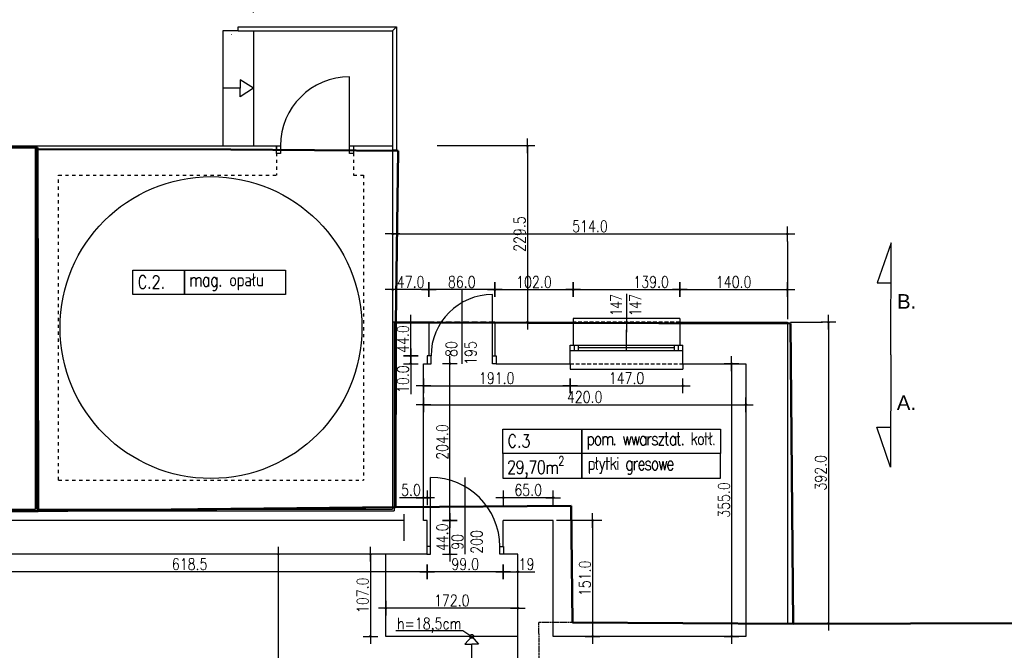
# Model space of a CAD drawing. Header units: millimetres. Extents: x 22865 to 60762, y -18816 to 15611.
# Tile 8 of 256: x 33572 to 34854, y -12956 to -12135. Entities that reach past the tile are written whole.
import ezdxf

# ---------------------------------------------------------------- set-up
doc = ezdxf.new("R2010")
doc.units = ezdxf.units.MM
for name, pattern in [('1_OTKU', [2, 1.5, -0.5]), ('2_EGBS', [0]), ('2_EGBU_A', [0]), ('3', [1, 0.5, -0.5]), ('3_SUWP', [0]), ('DASHED', [15, 7, -8]), ('DASHED2', [0.375, 0.25, -0.125])]:
    doc.linetypes.add(name, pattern=pattern)
for name, color, linetype, lineweight in [('CIENKA', 1, 'Continuous', 13), ('EGBE_L_3', 7, '2_EGBS', 18), ('OTK_L_4', 7, '1_OTKU', 18), ('SUWP_L_0', 5, '3_SUWP', 18)]:
    doc.layers.add(name, color=color, linetype=linetype, lineweight=lineweight)
doc.layers.add('EGBB_L_0', color=7, linetype='2_EGBU_A', lineweight=50, true_color=0x804000)
for name, color, linetype in [('OPISY', 6, 'Continuous'), ('sciany murowane', 4, 'Continuous'), ('widokowa', 2, 'Continuous'), ('WYMIARY', 6, 'Continuous')]:
    doc.layers.add(name, color=color, linetype=linetype)
doc.styles.add('1-100', font='simplex.shx', dxfattribs={"width": 0.8, "height": 15})
doc.styles.add('1-50', font='simplex.shx', dxfattribs={"width": 0.8, "height": 12})
doc.dimstyles.new('1-100', dxfattribs={"dimscale": 0.5, "dimtxt": 100, "dimasz": 1, "dimexe": 0.18, "dimexo": 0.0625, "dimgap": 5, "dimtad": 1, "dimdec": 1, "dimzin": 0, "dimdsep": 46, "dimtxsty": '1-100', "dimblk1": 'K', "dimblk2": 'K', "dimsah": 1, "dimcen": 0.09, "dimse1": 1, "dimse2": 1, "dimadec": 0, "dimazin": 0, "dimtfac": 1, "dimtdec": 1, "dimtofl": 0, "dimtmove": 0, "dimatfit": 3, "dimldrblk": 'K', "dimfxl": 0, "dimtolj": 1, "dimtzin": 0, "dimarcsym": 0})

# ---------------------------------------------------------------- blocks, each defined once
blk = doc.blocks.new('K')
for p, q in [((-19.1, 0), (19.1, 0)), ((0, -19.1), (0, 19.1))]:
    blk.add_line(p, q)
blk.add_circle((0, 0), 2.02)
blk = doc.blocks.new('*D2384')
at = {"layer": 'WYMIARY', "color": 0, "lineweight": -2, "ltscale": 0.2}
blk.add_line((33909, -13539.5), (33909, -12831.5), dxfattribs=at)
at = {"layer": 'WYMIARY', "color": 0, "linetype": 'ByBlock', "lineweight": -2, "xscale": 0.5, "yscale": 0.5, "zscale": 0.5}
for p, rotation in [((33909, -12831), 90), ((33909, -13540), 270)]:
    blk.add_blockref('K', p, dxfattribs=dict(at, rotation=rotation))
at = {"layer": 'WYMIARY', "color": 0, "ltscale": 0.2, "insert": (33899, -13185.5), "char_height": 15, "attachment_point": 5, "rotation": 90, "style": '1-100'}
blk.add_mtext('\\A1;709.0', dxfattribs=at)
blk = doc.blocks.new('*D2385')
at = {"layer": 'WYMIARY', "color": 0, "lineweight": -2, "ltscale": 0.2}
blk.add_line((34132.4, -12830.5), (34132.4, -12787.5), dxfattribs=at)
at = {"layer": 'WYMIARY', "color": 0, "linetype": 'ByBlock', "lineweight": -2, "xscale": 0.5, "yscale": 0.5, "zscale": 0.5}
for p, rotation in [((34132.4, -12787), 90), ((34132.4, -12831), 270)]:
    blk.add_blockref('K', p, dxfattribs=dict(at, rotation=rotation))
at = {"layer": 'WYMIARY', "color": 0, "ltscale": 0.2, "insert": (34122.4, -12809), "char_height": 15, "attachment_point": 5, "rotation": 90, "style": '1-100'}
blk.add_mtext('\\A1;44.0', dxfattribs=at)
blk = doc.blocks.new('*D2386')
at = {"layer": 'WYMIARY', "color": 0, "lineweight": -2, "ltscale": 0.2}
blk.add_line((34132.4, -12786.5), (34132.4, -12583.5), dxfattribs=at)
at = {"layer": 'WYMIARY', "color": 0, "linetype": 'ByBlock', "lineweight": -2, "xscale": 0.5, "yscale": 0.5, "zscale": 0.5}
for p, rotation in [((34132.4, -12583), 90), ((34132.4, -12787), 270)]:
    blk.add_blockref('K', p, dxfattribs=dict(at, rotation=rotation))
at = {"layer": 'WYMIARY', "color": 0, "ltscale": 0.2, "insert": (34122.4, -12685), "char_height": 15, "attachment_point": 5, "rotation": 90, "style": '1-100'}
blk.add_mtext('\\A1;204.0', dxfattribs=at)
blk = doc.blocks.new('*D2387')
at = {"layer": 'WYMIARY', "color": 0, "lineweight": -2, "ltscale": 0.2}
for p, q in [((34081.4, -12573.5), (34081.4, -12582.5)), ((34081.4, -12583), (34081.4, -12622.8))]:
    blk.add_line(p, q, dxfattribs=at)
at = {"layer": 'WYMIARY', "color": 0, "linetype": 'ByBlock', "lineweight": -2, "xscale": 0.5, "yscale": 0.5, "zscale": 0.5}
for p, rotation in [((34081.4, -12573), 90), ((34081.4, -12583), 270)]:
    blk.add_blockref('K', p, dxfattribs=dict(at, rotation=rotation))
at = {"layer": 'WYMIARY', "color": 0, "ltscale": 0.2, "insert": (34071.4, -12603.2), "char_height": 15, "attachment_point": 5, "rotation": 90, "style": '1-100'}
blk.add_mtext('\\A1;10.0', dxfattribs=at)
blk = doc.blocks.new('*D2388')
at = {"layer": 'WYMIARY', "color": 0, "lineweight": -2, "ltscale": 0.2}
blk.add_line((34081.4, -12572.5), (34081.4, -12529.5), dxfattribs=at)
at = {"layer": 'WYMIARY', "color": 0, "linetype": 'ByBlock', "lineweight": -2, "xscale": 0.5, "yscale": 0.5, "zscale": 0.5}
for p, rotation in [((34081.4, -12529), 90), ((34081.4, -12573), 270)]:
    blk.add_blockref('K', p, dxfattribs=dict(at, rotation=rotation))
at = {"layer": 'WYMIARY', "color": 0, "ltscale": 0.2, "insert": (34071.4, -12551), "char_height": 15, "attachment_point": 5, "rotation": 90, "style": '1-100'}
blk.add_mtext('\\A1;44.0', dxfattribs=at)
blk = doc.blocks.new('*D2405')
at = {"layer": 'WYMIARY', "color": 0, "lineweight": -2, "ltscale": 0.2}
blk.add_line((34102.3, -12854), (33484.8, -12854), dxfattribs=at)
at = {"layer": 'WYMIARY', "color": 0, "linetype": 'ByBlock', "lineweight": -2, "xscale": 0.5, "yscale": 0.5, "zscale": 0.5, "rotation": 180}
blk.add_blockref('K', (33484.3, -12854), dxfattribs=at)
at = {"layer": 'WYMIARY', "color": 0, "linetype": 'ByBlock', "lineweight": -2, "xscale": 0.5, "yscale": 0.5, "zscale": 0.5}
blk.add_blockref('K', (34102.8, -12854), dxfattribs=at)
at = {"layer": 'WYMIARY', "color": 0, "ltscale": 0.2, "insert": (33793.5, -12844), "char_height": 15, "attachment_point": 5, "style": '1-100'}
blk.add_mtext('\\A1;618.5', dxfattribs=at)
blk = doc.blocks.new('*D2406')
at = {"layer": 'WYMIARY', "color": 0, "lineweight": -2, "ltscale": 0.2}
blk.add_line((34201.3, -12854), (34103.3, -12854), dxfattribs=at)
at = {"layer": 'WYMIARY', "color": 0, "linetype": 'ByBlock', "lineweight": -2, "xscale": 0.5, "yscale": 0.5, "zscale": 0.5, "rotation": 180}
blk.add_blockref('K', (34102.8, -12854), dxfattribs=at)
at = {"layer": 'WYMIARY', "color": 0, "linetype": 'ByBlock', "lineweight": -2, "xscale": 0.5, "yscale": 0.5, "zscale": 0.5}
blk.add_blockref('K', (34201.8, -12854), dxfattribs=at)
at = {"layer": 'WYMIARY', "color": 0, "ltscale": 0.2, "insert": (34152.3, -12844), "char_height": 15, "attachment_point": 5, "style": '1-100'}
blk.add_mtext('\\A1;99.0', dxfattribs=at)
blk = doc.blocks.new('*D2407')
at = {"layer": 'WYMIARY', "color": 0, "lineweight": -2}
for p, q in [((34202.3, -12854), (34220.3, -12854)), ((34220.8, -12854), (34242.9, -12854))]:
    blk.add_line(p, q, dxfattribs=at)
at = {"layer": 'WYMIARY', "color": 0, "linetype": 'ByBlock', "lineweight": -2, "xscale": 0.5, "yscale": 0.5, "zscale": 0.5, "rotation": 180}
blk.add_blockref('K', (34201.8, -12854), dxfattribs=at)
at = {"layer": 'WYMIARY', "color": 0, "linetype": 'ByBlock', "lineweight": -2, "xscale": 0.5, "yscale": 0.5, "zscale": 0.5}
blk.add_blockref('K', (34220.8, -12854), dxfattribs=at)
at = {"layer": 'WYMIARY', "color": 0, "ltscale": 0.2, "insert": (34232.1, -12844), "char_height": 15, "attachment_point": 5, "style": '1-100'}
blk.add_mtext('\\A1;19', dxfattribs=at)
blk = doc.blocks.new('*D2412')
at = {"layer": 'WYMIARY', "color": 0, "lineweight": -2, "ltscale": 0.2}
blk.add_line((33115.3, -12116.4), (33876.3, -12116.4), dxfattribs=at)
at = {"layer": 'WYMIARY', "color": 0, "linetype": 'ByBlock', "lineweight": -2, "xscale": 0.5, "yscale": 0.5, "zscale": 0.5, "rotation": 180}
blk.add_blockref('K', (33114.8, -12116.4), dxfattribs=at)
at = {"layer": 'WYMIARY', "color": 0, "linetype": 'ByBlock', "lineweight": -2, "xscale": 0.5, "yscale": 0.5, "zscale": 0.5}
blk.add_blockref('K', (33876.8, -12116.4), dxfattribs=at)
at = {"layer": 'WYMIARY', "color": 0, "ltscale": 0.2, "insert": (33495.8, -12106.4), "char_height": 15, "attachment_point": 5, "style": '1-100'}
blk.add_mtext('\\A1;762.0', dxfattribs=at)
blk = doc.blocks.new('*D2415')
at = {"layer": 'WYMIARY', "color": 0, "lineweight": -2, "ltscale": 0.2}
blk.add_line((34058.3, -12414.2), (34571.3, -12414.2), dxfattribs=at)
at = {"layer": 'WYMIARY', "color": 0, "linetype": 'ByBlock', "lineweight": -2, "xscale": 0.5, "yscale": 0.5, "zscale": 0.5, "rotation": 180}
blk.add_blockref('K', (34057.8, -12414.2), dxfattribs=at)
at = {"layer": 'WYMIARY', "color": 0, "linetype": 'ByBlock', "lineweight": -2, "xscale": 0.5, "yscale": 0.5, "zscale": 0.5}
blk.add_blockref('K', (34571.8, -12414.2), dxfattribs=at)
at = {"layer": 'WYMIARY', "color": 0, "ltscale": 0.2, "insert": (34314.8, -12404.2), "char_height": 15, "attachment_point": 5, "style": '1-100'}
blk.add_mtext('\\A1;514.0', dxfattribs=at)
blk = doc.blocks.new('*D2416')
at = {"layer": 'WYMIARY', "color": 0, "lineweight": -2, "ltscale": 0.2}
blk.add_line((34233.2, -12300), (34233.2, -12528.5), dxfattribs=at)
at = {"layer": 'WYMIARY', "color": 0, "linetype": 'ByBlock', "lineweight": -2, "xscale": 0.5, "yscale": 0.5, "zscale": 0.5}
for p, rotation in [((34233.2, -12299.5), 90), ((34233.2, -12529), 270)]:
    blk.add_blockref('K', p, dxfattribs=dict(at, rotation=rotation))
at = {"layer": 'WYMIARY', "color": 0, "ltscale": 0.2, "insert": (34223.2, -12414.3), "char_height": 15, "attachment_point": 5, "rotation": 90, "style": '1-100'}
blk.add_mtext('\\A1;229.5', dxfattribs=at)
blk = doc.blocks.new('*D2417')
at = {"layer": 'WYMIARY', "color": 0, "lineweight": -2, "ltscale": 0.2}
blk.add_line((34625.2, -12529.5), (34625.2, -12920.5), dxfattribs=at)
at = {"layer": 'WYMIARY', "color": 0, "linetype": 'ByBlock', "lineweight": -2, "xscale": 0.5, "yscale": 0.5, "zscale": 0.5}
for p, rotation in [((34625.2, -12529), 90), ((34625.2, -12921), 270)]:
    blk.add_blockref('K', p, dxfattribs=dict(at, rotation=rotation))
at = {"layer": 'WYMIARY', "color": 0, "ltscale": 0.2, "insert": (34615.2, -12725), "char_height": 15, "attachment_point": 5, "rotation": 90, "style": '1-100'}
blk.add_mtext('\\A1;392.0', dxfattribs=at)
blk = doc.blocks.new('*D2418')
at = {"layer": 'WYMIARY', "color": 0, "lineweight": -2, "ltscale": 0.2}
blk.add_line((34499.2, -12583.5), (34499.2, -12937.5), dxfattribs=at)
at = {"layer": 'WYMIARY', "color": 0, "linetype": 'ByBlock', "lineweight": -2, "xscale": 0.5, "yscale": 0.5, "zscale": 0.5}
for p, rotation in [((34499.2, -12583), 90), ((34499.2, -12938), 270)]:
    blk.add_blockref('K', p, dxfattribs=dict(at, rotation=rotation))
at = {"layer": 'WYMIARY', "color": 0, "ltscale": 0.2, "insert": (34489.2, -12760.5), "char_height": 15, "attachment_point": 5, "rotation": 90, "style": '1-100'}
blk.add_mtext('\\A1;355.0', dxfattribs=at)
blk = doc.blocks.new('*D2419')
at = {"layer": 'WYMIARY', "color": 0, "lineweight": -2, "ltscale": 0.2}
blk.add_line((34318.1, -12787.5), (34318.1, -12937.5), dxfattribs=at)
at = {"layer": 'WYMIARY', "color": 0, "linetype": 'ByBlock', "lineweight": -2, "xscale": 0.5, "yscale": 0.5, "zscale": 0.5}
for p, rotation in [((34318.1, -12787), 90), ((34318.1, -12938), 270)]:
    blk.add_blockref('K', p, dxfattribs=dict(at, rotation=rotation))
at = {"layer": 'WYMIARY', "color": 0, "ltscale": 0.2, "insert": (34308.1, -12862.5), "char_height": 15, "attachment_point": 5, "rotation": 90, "style": '1-100'}
blk.add_mtext('\\A1;151.0', dxfattribs=at)
blk = doc.blocks.new('*D2420')
at = {"layer": 'WYMIARY', "color": 0, "lineweight": -2, "ltscale": 0.2}
blk.add_line((34266.3, -12757.5), (34202.3, -12757.5), dxfattribs=at)
at = {"layer": 'WYMIARY', "color": 0, "linetype": 'ByBlock', "lineweight": -2, "xscale": 0.5, "yscale": 0.5, "zscale": 0.5, "rotation": 180}
blk.add_blockref('K', (34201.8, -12757.5), dxfattribs=at)
at = {"layer": 'WYMIARY', "color": 0, "linetype": 'ByBlock', "lineweight": -2, "xscale": 0.5, "yscale": 0.5, "zscale": 0.5}
blk.add_blockref('K', (34266.8, -12757.5), dxfattribs=at)
at = {"layer": 'WYMIARY', "color": 0, "ltscale": 0.2, "insert": (34234.3, -12747.5), "char_height": 15, "attachment_point": 5, "style": '1-100'}
blk.add_mtext('\\A1;65.0', dxfattribs=at)
blk = doc.blocks.new('*D2421')
at = {"layer": 'WYMIARY', "color": 0, "lineweight": -2, "ltscale": 0.2}
for p, q in [((34097.3, -12757.5), (34066.6, -12757.5)), ((34103.3, -12757.5), (34103.8, -12757.5))]:
    blk.add_line(p, q, dxfattribs=at)
at = {"layer": 'WYMIARY', "color": 0, "linetype": 'ByBlock', "lineweight": -2, "xscale": 0.5, "yscale": 0.5, "zscale": 0.5}
blk.add_blockref('K', (34097.8, -12757.5), dxfattribs=at)
at = {"layer": 'WYMIARY', "color": 0, "linetype": 'ByBlock', "lineweight": -2, "xscale": 0.5, "yscale": 0.5, "zscale": 0.5, "rotation": 180}
blk.add_blockref('K', (34102.8, -12757.5), dxfattribs=at)
at = {"layer": 'WYMIARY', "color": 0, "ltscale": 0.2, "insert": (34081.7, -12747.5), "char_height": 15, "attachment_point": 5, "style": '1-100'}
blk.add_mtext('\\A1;5.0', dxfattribs=at)
blk = doc.blocks.new('*D2422')
at = {"layer": 'WYMIARY', "color": 0, "lineweight": -2, "ltscale": 0.2}
blk.add_line((34098.3, -12636.4), (34517.3, -12636.4), dxfattribs=at)
at = {"layer": 'WYMIARY', "color": 0, "linetype": 'ByBlock', "lineweight": -2, "xscale": 0.5, "yscale": 0.5, "zscale": 0.5, "rotation": 180}
blk.add_blockref('K', (34097.8, -12636.4), dxfattribs=at)
at = {"layer": 'WYMIARY', "color": 0, "linetype": 'ByBlock', "lineweight": -2, "xscale": 0.5, "yscale": 0.5, "zscale": 0.5}
blk.add_blockref('K', (34517.8, -12636.4), dxfattribs=at)
at = {"layer": 'WYMIARY', "color": 0, "ltscale": 0.2, "insert": (34307.8, -12626.4), "char_height": 15, "attachment_point": 5, "style": '1-100'}
blk.add_mtext('\\A1;420.0', dxfattribs=at)
blk = doc.blocks.new('*D2423')
at = {"layer": 'WYMIARY', "color": 0, "lineweight": -2, "ltscale": 0.2}
blk.add_line((34190.3, -12486.6), (34105.3, -12486.6), dxfattribs=at)
at = {"layer": 'WYMIARY', "color": 0, "linetype": 'ByBlock', "lineweight": -2, "xscale": 0.5, "yscale": 0.5, "zscale": 0.5, "rotation": 180}
blk.add_blockref('K', (34104.8, -12486.6), dxfattribs=at)
at = {"layer": 'WYMIARY', "color": 0, "linetype": 'ByBlock', "lineweight": -2, "xscale": 0.5, "yscale": 0.5, "zscale": 0.5}
blk.add_blockref('K', (34190.8, -12486.6), dxfattribs=at)
at = {"layer": 'WYMIARY', "color": 0, "ltscale": 0.2, "insert": (34147.8, -12476.6), "char_height": 15, "attachment_point": 5, "style": '1-100'}
blk.add_mtext('\\A1;86.0', dxfattribs=at)
blk = doc.blocks.new('*D2424')
at = {"layer": 'WYMIARY', "color": 0, "lineweight": -2, "ltscale": 0.2}
blk.add_line((34191.3, -12486.6), (34292.3, -12486.6), dxfattribs=at)
at = {"layer": 'WYMIARY', "color": 0, "linetype": 'ByBlock', "lineweight": -2, "xscale": 0.5, "yscale": 0.5, "zscale": 0.5, "rotation": 180}
blk.add_blockref('K', (34190.8, -12486.6), dxfattribs=at)
at = {"layer": 'WYMIARY', "color": 0, "linetype": 'ByBlock', "lineweight": -2, "xscale": 0.5, "yscale": 0.5, "zscale": 0.5}
blk.add_blockref('K', (34292.8, -12486.6), dxfattribs=at)
at = {"layer": 'WYMIARY', "color": 0, "ltscale": 0.2, "insert": (34241.8, -12476.6), "char_height": 15, "attachment_point": 5, "style": '1-100'}
blk.add_mtext('\\A1;102.0', dxfattribs=at)
blk = doc.blocks.new('*D2425')
at = {"layer": 'WYMIARY', "color": 0, "lineweight": -2, "ltscale": 0.2}
blk.add_line((34293.3, -12486.6), (34431.3, -12486.6), dxfattribs=at)
at = {"layer": 'WYMIARY', "color": 0, "linetype": 'ByBlock', "lineweight": -2, "xscale": 0.5, "yscale": 0.5, "zscale": 0.5, "rotation": 180}
blk.add_blockref('K', (34292.8, -12486.6), dxfattribs=at)
at = {"layer": 'WYMIARY', "color": 0, "linetype": 'ByBlock', "lineweight": -2, "xscale": 0.5, "yscale": 0.5, "zscale": 0.5}
blk.add_blockref('K', (34431.8, -12486.6), dxfattribs=at)
at = {"layer": 'WYMIARY', "color": 0, "ltscale": 0.2, "insert": (34394.3, -12476.6), "char_height": 15, "attachment_point": 5, "style": '1-100'}
blk.add_mtext('\\A1;139.0', dxfattribs=at)
blk = doc.blocks.new('*D2426')
at = {"layer": 'WYMIARY', "color": 0, "lineweight": -2, "ltscale": 0.2}
blk.add_line((34432.3, -12486.6), (34571.3, -12486.6), dxfattribs=at)
at = {"layer": 'WYMIARY', "color": 0, "linetype": 'ByBlock', "lineweight": -2, "xscale": 0.5, "yscale": 0.5, "zscale": 0.5, "rotation": 180}
blk.add_blockref('K', (34431.8, -12486.6), dxfattribs=at)
at = {"layer": 'WYMIARY', "color": 0, "linetype": 'ByBlock', "lineweight": -2, "xscale": 0.5, "yscale": 0.5, "zscale": 0.5}
blk.add_blockref('K', (34571.8, -12486.6), dxfattribs=at)
at = {"layer": 'WYMIARY', "color": 0, "ltscale": 0.2, "insert": (34501.8, -12476.6), "char_height": 15, "attachment_point": 5, "style": '1-100'}
blk.add_mtext('\\A1;140.0', dxfattribs=at)
blk = doc.blocks.new('*D2427')
at = {"layer": 'WYMIARY', "color": 0, "lineweight": -2, "ltscale": 0.2}
blk.add_line((34098.3, -12611.9), (34288.3, -12611.9), dxfattribs=at)
at = {"layer": 'WYMIARY', "color": 0, "linetype": 'ByBlock', "lineweight": -2, "xscale": 0.5, "yscale": 0.5, "zscale": 0.5, "rotation": 180}
blk.add_blockref('K', (34097.8, -12611.9), dxfattribs=at)
at = {"layer": 'WYMIARY', "color": 0, "linetype": 'ByBlock', "lineweight": -2, "xscale": 0.5, "yscale": 0.5, "zscale": 0.5}
blk.add_blockref('K', (34288.8, -12611.9), dxfattribs=at)
at = {"layer": 'WYMIARY', "color": 0, "ltscale": 0.2, "insert": (34193.3, -12601.9), "char_height": 15, "attachment_point": 5, "style": '1-100'}
blk.add_mtext('\\A1;191.0', dxfattribs=at)
blk = doc.blocks.new('*D2428')
at = {"layer": 'WYMIARY', "color": 0, "lineweight": -2, "ltscale": 0.2}
blk.add_line((34289.3, -12611.9), (34435.3, -12611.9), dxfattribs=at)
at = {"layer": 'WYMIARY', "color": 0, "linetype": 'ByBlock', "lineweight": -2, "xscale": 0.5, "yscale": 0.5, "zscale": 0.5, "rotation": 180}
blk.add_blockref('K', (34288.8, -12611.9), dxfattribs=at)
at = {"layer": 'WYMIARY', "color": 0, "linetype": 'ByBlock', "lineweight": -2, "xscale": 0.5, "yscale": 0.5, "zscale": 0.5}
blk.add_blockref('K', (34435.8, -12611.9), dxfattribs=at)
at = {"layer": 'WYMIARY', "color": 0, "ltscale": 0.2, "insert": (34362.3, -12601.9), "char_height": 15, "attachment_point": 5, "style": '1-100'}
blk.add_mtext('\\A1;147.0', dxfattribs=at)
blk = doc.blocks.new('*D2429')
at = {"layer": 'WYMIARY', "color": 0, "lineweight": -2, "ltscale": 0.2}
blk.add_line((34220.3, -12901.3), (34049.3, -12901.3), dxfattribs=at)
at = {"layer": 'WYMIARY', "color": 0, "linetype": 'ByBlock', "lineweight": -2, "xscale": 0.5, "yscale": 0.5, "zscale": 0.5, "rotation": 180}
blk.add_blockref('K', (34048.8, -12901.3), dxfattribs=at)
at = {"layer": 'WYMIARY', "color": 0, "linetype": 'ByBlock', "lineweight": -2, "xscale": 0.5, "yscale": 0.5, "zscale": 0.5}
blk.add_blockref('K', (34220.8, -12901.3), dxfattribs=at)
at = {"layer": 'WYMIARY', "color": 0, "ltscale": 0.2, "insert": (34134.8, -12891.3), "char_height": 15, "attachment_point": 5, "style": '1-100'}
blk.add_mtext('\\A1;172.0', dxfattribs=at)
blk = doc.blocks.new('*D2430')
at = {"layer": 'WYMIARY', "color": 0, "lineweight": -2, "ltscale": 0.2}
blk.add_line((34028.9, -12831.5), (34028.9, -12937.5), dxfattribs=at)
at = {"layer": 'WYMIARY', "color": 0, "linetype": 'ByBlock', "lineweight": -2, "xscale": 0.5, "yscale": 0.5, "zscale": 0.5}
for p, rotation in [((34028.9, -12831), 90), ((34028.9, -12938), 270)]:
    blk.add_blockref('K', p, dxfattribs=dict(at, rotation=rotation))
at = {"layer": 'WYMIARY', "color": 0, "ltscale": 0.2, "insert": (34018.9, -12884.5), "char_height": 15, "attachment_point": 5, "rotation": 90, "style": '1-100'}
blk.add_mtext('\\A1;107.0', dxfattribs=at)
blk = doc.blocks.new('*D2431')
at = {"layer": 'WYMIARY', "color": 0, "lineweight": -2, "ltscale": 0.2}
blk.add_line((34104.3, -12486.6), (34058.3, -12486.6), dxfattribs=at)
at = {"layer": 'WYMIARY', "color": 0, "linetype": 'ByBlock', "lineweight": -2, "xscale": 0.5, "yscale": 0.5, "zscale": 0.5, "rotation": 180}
blk.add_blockref('K', (34057.8, -12486.6), dxfattribs=at)
at = {"layer": 'WYMIARY', "color": 0, "linetype": 'ByBlock', "lineweight": -2, "xscale": 0.5, "yscale": 0.5, "zscale": 0.5}
blk.add_blockref('K', (34104.8, -12486.6), dxfattribs=at)
at = {"layer": 'WYMIARY', "color": 0, "ltscale": 0.2, "insert": (34081.3, -12476.6), "char_height": 15, "attachment_point": 5, "style": '1-100'}
blk.add_mtext('\\A1;47.0', dxfattribs=at)

msp = doc.modelspace()

# ---------------------------------------------------------------- linework, layer by layer
at = {"layer": 'EGBB_L_0', "linetype": '2_EGBU_A'}
for p, q in [((33595.61, -12301.54), (33124.4, -12301.51)), ((33846.97, -12304.35), (33594.76, -12303.62)), ((33594.76, -12303.62), (33596.14, -12774.91)), ((33596.14, -12774.91), (33595.61, -12301.54)), ((34065.13, -12305.72), (33846.97, -12304.35)), ((34061.98, -12529.43), (34065.13, -12305.72)), ((34061.32, -12769.6), (34061.98, -12529.43)), ((34575.62, -12530.8), (34061.98, -12529.43)), ((34579.38, -12921.47), (34575.62, -12530.8)), ((33120.22, -12771.03), (33596.14, -12774.91)), ((33596.14, -12774.91), (33431.7, -12775.61)), ((34061.32, -12769.6), (33596.14, -12774.91)), ((33596.14, -12774.91), (33804.11, -12772.54)), ((33804.11, -12772.54), (34061.32, -12769.6)), ((34290.28, -12768.13), (34061.32, -12769.6)), ((34291.8, -12919.86), (34290.28, -12768.13)), ((34579.38, -12921.47), (34291.8, -12919.86)), ((34884.83, -12920.7), (34579.38, -12921.47))]:
    msp.add_line(p, q, dxfattribs=at)
at = {"layer": 'EGBB_L_0', "linetype": '3', "lineweight": -2}
for p in [(34291.8, -12919.86), (34252.62, -13595.18)]:
    msp.add_line(p, (34248.27, -12920.14), dxfattribs=at)
at = {"layer": 'EGBE_L_3', "linetype": '2_EGBS'}
msp.add_line((33848.19, -12154.36), (33848.33, -12154.36), dxfattribs=at)
msp.add_point((33846.97, -12304.35), dxfattribs=at)
at = {"layer": 'OPISY'}
for points in [[(33719.74, -12461.24), (33786.92, -12461.24), (33786.92, -12493.17), (33719.74, -12493.17)], [(33786.92, -12461.24), (33918.45, -12461.24), (33918.45, -12493.17), (33786.92, -12493.17)], [(33918.45, -12493.17), (33786.92, -12493.17), (33786.92, -12461.24), (33918.45, -12461.24)], [(34201.28, -12668.11), (34304.17, -12668.11), (34304.17, -12700.04), (34201.28, -12700.04)], [(34304.17, -12668.11), (34484.71, -12668.11), (34484.71, -12700.04), (34304.17, -12700.04)], [(34484.71, -12700.04), (34304.17, -12700.04), (34304.17, -12668.11), (34484.71, -12668.11)], [(34304.17, -12700.04), (34201.28, -12700.04), (34201.28, -12731.97), (34304.17, -12731.97)], [(34484.71, -12700.04), (34304.17, -12700.04), (34304.17, -12731.97), (34484.71, -12731.97)]]:
    msp.add_lwpolyline(points, close=True, dxfattribs=at)
at = {"layer": 'OTK_L_4', "linetype": '1_OTKU'}
for p, q in [((34065.13, -12305.72), (34061.98, -12529.43)), ((34061.98, -12529.43), (34575.62, -12530.8)), ((34575.62, -12530.8), (34579.38, -12921.47))]:
    msp.add_line(p, q, dxfattribs=at)
at = {"layer": 'sciany murowane', "color": 1, "ltscale": 0.2}
for p, q in [((33856.78, -12144.51), (34062.78, -12144.51)), ((33856.78, -12149.51), (33856.78, -12144.51)), ((33856.78, -12149.51), (34057.78, -12149.51)), ((34057.78, -12149.51), (34062.78, -12144.51)), ((34057.78, -12149.51), (34057.78, -12304.51)), ((34062.78, -12144.51), (34062.78, -12304.51))]:
    msp.add_line(p, q, dxfattribs=at)
at = {"layer": 'sciany murowane', "color": 2, "ltscale": 0.2}
for p, q in [((34001.78, -12299.51), (34001.78, -12209.51)), ((34187.78, -12573.01), (34187.78, -12493.01)), ((34292.78, -12524.01), (34292.78, -12529.01)), ((34431.78, -12524.01), (34292.78, -12524.01)), ((34431.78, -12524.01), (34431.78, -12529.01)), ((34288.78, -12559.01), (34435.78, -12559.01)), ((34294.78, -12566.01), (34294.78, -12559.01)), ((34299.78, -12566.01), (34299.78, -12559.01)), ((34424.78, -12566.01), (34424.78, -12559.01)), ((34429.78, -12566.01), (34429.78, -12559.01)), ((34288.78, -12566.01), (34435.78, -12566.01)), ((34288.78, -12583.01), (34288.78, -12590.01)), ((34435.78, -12583.01), (34435.78, -12590.01)), ((34288.78, -12590.01), (34435.78, -12590.01)), ((34107.28, -12821.01), (34107.28, -12731.01)), ((34048.78, -12938.01), (34048.78, -12831.01)), ((34220.78, -12938.01), (34048.78, -12938.01))]:
    msp.add_line(p, q, dxfattribs=at)
at = {"layer": 'sciany murowane', "ltscale": 0.2}
for p, q in [((33114.78, -12299.51), (33906.78, -12299.51)), ((33592.78, -12772.51), (33592.78, -12299.51)), ((33594.78, -12772.51), (33594.78, -12299.51)), ((34006.78, -12299.51), (34057.78, -12299.51)), ((34057.78, -12299.51), (34057.78, -12772.51)), ((34104.78, -12529.01), (34057.78, -12529.01)), ((34059.78, -12529.01), (34059.78, -12774.51)), ((34104.78, -12529.01), (34104.78, -12573.01)), ((34190.78, -12529.01), (34292.78, -12529.01)), ((34190.78, -12529.01), (34190.78, -12573.01)), ((34292.78, -12529.01), (34292.78, -12559.01)), ((34431.78, -12529.01), (34431.78, -12559.01)), ((34431.78, -12529.01), (34571.78, -12529.01)), ((34571.78, -12529.01), (34571.78, -12921.01)), ((34288.78, -12583.01), (34288.78, -12559.01)), ((34435.78, -12583.01), (34435.78, -12559.01)), ((34102.78, -12573.01), (34102.78, -12583.01)), ((34192.78, -12573.01), (34192.78, -12583.01)), ((34097.78, -12583.01), (34102.78, -12583.01)), ((34097.78, -12787.01), (34097.78, -12583.01)), ((34192.78, -12583.01), (34288.78, -12583.01)), ((34435.78, -12583.01), (34517.78, -12583.01)), ((34517.78, -12583.01), (34517.78, -12938.01)), ((33412.28, -12772.51), (33592.78, -12772.51)), ((33427.28, -12774.51), (34059.78, -12774.51)), ((33594.78, -12772.51), (34057.78, -12772.51)), ((34102.78, -12787.01), (34097.78, -12787.01)), ((34102.78, -12821.01), (34102.78, -12787.01)), ((34266.78, -12787.01), (34201.78, -12787.01)), ((34201.78, -12821.01), (34201.78, -12787.01)), ((34266.78, -12938.01), (34266.78, -12787.01)), ((34102.78, -12831.01), (33484.28, -12831.01)), ((34220.78, -12831.01), (34201.78, -12831.01)), ((34220.78, -13304.51), (34220.78, -12831.01)), ((34571.78, -12921.01), (34871.78, -12921.01)), ((34517.78, -12938.01), (34266.78, -12938.01))]:
    msp.add_line(p, q, dxfattribs=at)
at = {"layer": 'sciany murowane', "linetype": 'DASHED', "ltscale": 0.6}
for p, q in [((33906.78, -12299.51), (33906.78, -12337.51)), ((34006.78, -12299.51), (34006.78, -12337.51)), ((33622.78, -12734.51), (33622.78, -12337.51)), ((33622.78, -12337.51), (33906.78, -12337.51)), ((34006.78, -12337.51), (34019.78, -12337.51)), ((34019.78, -12337.51), (34019.78, -12734.51)), ((33622.78, -12734.51), (34019.78, -12734.51))]:
    msp.add_line(p, q, dxfattribs=at)
at = {"layer": 'sciany murowane', "color": 2, "ltscale": 0.2}
for points in [[(33911.78, -12309.51), (33906.78, -12309.51), (33906.78, -12299.51), (33911.78, -12299.51)], [(34006.78, -12309.51), (34001.78, -12309.51), (34001.78, -12299.51), (34006.78, -12299.51)], [(34187.78, -12573.01), (34192.78, -12573.01), (34192.78, -12583.01), (34187.78, -12583.01)], [(34107.28, -12821.01), (34102.28, -12821.01), (34102.28, -12831.01), (34107.28, -12831.01)], [(34197.28, -12821.01), (34202.28, -12821.01), (34202.28, -12831.01), (34197.28, -12831.01)]]:
    msp.add_lwpolyline(points, close=True, dxfattribs=at)
msp.add_circle((33821.28, -12536.01), 196.5, dxfattribs=at)
at = {"layer": 'SUWP_L_0', "ltscale": 0.2}
msp.add_line((34062.78, -12304.51), (34057.78, -12304.51), dxfattribs=at)
at = {"layer": 'widokowa', "color": 1, "linetype": 'DASHED2', "ltscale": 30}
msp.add_line((34190.78, -12529.01), (34104.78, -12529.01), dxfattribs=at)
at = {"layer": 'widokowa', "color": 1, "linetype": 'DASHED2', "ltscale": 20}
for p, q in [((34431.78, -12529.01), (34292.78, -12529.01)), ((34288.78, -12583.01), (34435.78, -12583.01))]:
    msp.add_line(p, q, dxfattribs=at)
at = {"layer": 'WYMIARY', "ltscale": 0.2}
for p, q in [((33836.78, -12149.51), (33836.78, -12299.51)), ((33856.78, -12149.51), (33836.78, -12149.51)), ((33876.78, -12149.51), (33876.78, -12299.51)), ((33859.5, -12224.51), (33836.78, -12224.51)), ((34225.23, -12299.51), (34115.65, -12299.51)), ((34571.78, -12423.8), (34571.78, -12524.98)), ((34147.78, -12486.6), (34147.78, -12583.01)), ((34362.28, -12492.28), (34362.28, -12541.88)), ((34575.81, -12529.01), (34617.51, -12529.01)), ((34362.28, -12566.01), (34362.28, -12538.83)), ((34424.78, -12562.51), (34299.78, -12562.51)), ((34152.28, -12831.01), (34152.28, -12731.01)), ((34072.22, -12778.87), (34072.22, -12813.43)), ((34072.22, -12787.01), (33427.28, -12787.01)), ((34330.24, -12787.01), (34271.1, -12787.01)), ((34061.82, -12930.48), (34149.02, -12930.48)), ((34149.02, -12930.48), (34160.78, -12938.01)), ((34160.78, -12966.51), (34160.78, -12948.27))]:
    msp.add_line(p, q, dxfattribs=at)
at = {"layer": 'WYMIARY', "color": 3}
for p, q in [((34706.65, -12425.55), (34688.65, -12477.67)), ((34706.35, -12571.71), (34706.65, -12425.55)), ((34688.65, -12477.67), (34706.55, -12477.71)), ((34706.35, -12571.71), (34706.06, -12717.87)), ((34706.06, -12717.87), (34688.27, -12665.68)), ((34688.27, -12665.68), (34706.16, -12665.72))]:
    msp.add_line(p, q, dxfattribs=at)
at = {"layer": 'WYMIARY', "ltscale": 0.2}
for points in [[(33876.78, -12224.51), (33859.5, -12213.6), (33859.5, -12224.51)], [(33876.78, -12224.51), (33859.5, -12235.43), (33859.5, -12224.51)], [(34160.78, -12938.01), (34151.83, -12948.27), (34160.78, -12948.27)], [(34160.78, -12938.01), (34169.73, -12948.27), (34160.78, -12948.27)]]:
    msp.add_lwpolyline(points, dxfattribs=at)
msp.add_lwpolyline([(34107.78, -12573.01), (34102.78, -12573.01), (34102.78, -12583.01), (34107.78, -12583.01)], close=True, dxfattribs=at)
msp.add_circle((34160.78, -12938.01), 2.5, dxfattribs=at)
for centre, radius, start, end in [((34001.78, -12299.51), 90, 90, 180), ((34187.78, -12573.01), 80, 90, 180), ((34107.28, -12821.01), 90, 0, 90)]:
    msp.add_arc(centre, radius, start, end, dxfattribs=at)

# ---------------------------------------------------------------- texts
at = {"layer": 'CIENKA', "color": 2, "char_height": 19, "width": 655.4139, "attachment_point": 1, "rotation": 359.88303, "style": '1-50'}
for s, insert in [('{\\W1;\\fArial|b0|i0|c238|p34;B.}', (34714.51, -12492.42)), ('{\\W1;\\fArial|b0|i0|c238|p34;A.}', (34714.24, -12624.34))]:
    msp.add_mtext(s, dxfattribs=dict(at, insert=insert))
at = {"layer": 'OPISY', "color": 2, "char_height": 17, "attachment_point": 4, "style": '1-100'}
for s, insert, width in [('{\\Fsimplex8|c238;C.2.}', (33725.95, -12476.71), 148.1662), ('{\\Fsimplex8|c238;C.3}', (34207.49, -12683.58), 183.8811)]:
    msp.add_mtext(s, dxfattribs=dict(at, insert=insert, width=width))
at = {"layer": 'OPISY', "char_height": 17, "width": 302.1591, "attachment_point": 4, "style": '1-100'}
for s, insert in [('{\\T0.95;\\Fsimplex8|c238;mag. opału  }', (33792.91, -12476.71)), ('{\\T0.75;\\Fsimplex8|c238;pom. wwarsztat. kotł.\\T0.95;  }', (34310.16, -12683.58)), ('{\\T0.8;\\Fsimplex8|c238;płytki gresowe}', (34311.72, -12715.76))]:
    msp.add_mtext(s, dxfattribs=dict(at, insert=insert))
at = {"layer": 'OPISY', "color": 1, "insert": (34206.81, -12717.5), "char_height": 17, "width": 183.8811, "attachment_point": 4, "style": '1-100'}
msp.add_mtext('\\A1;{\\T0.95;\\Fsimplex8|c238;29,70m{\\H0.7x;\\S2^ ;}}', dxfattribs=at)
at = {"layer": 'WYMIARY', "ltscale": 0.2, "char_height": 15, "width": 63.8053, "attachment_point": 1, "rotation": 90, "style": '1-100'}
for s, insert in [('\\pxqr;{\\T0.9;147\\P147}', (34341.38, -12557.21)), ('\\pxqr;80\\P195', (34126.88, -12617.47)), ('\\pxqc;90\\P200', (34134.8, -12846.97))]:
    msp.add_mtext(s, dxfattribs=dict(at, insert=insert))
at = {"layer": 'WYMIARY', "ltscale": 0.2, "insert": (34073.6, -12913.81), "char_height": 15, "width": 63.8053, "attachment_point": 1, "style": '1-100'}
msp.add_mtext('\\pxqc;h=18,5cm', dxfattribs=at)

# ---------------------------------------------------------------- dimensions: what is measured, and where the dimension line sits
at = {"layer": 'WYMIARY', "ltscale": 0.2}
for base, p1, p2, picture, middle in [((33876.78, -12116.37), (33114.78, -12299.51), (33876.78, -12241.07), '*D2412', (33495.78, -12106.37)), ((34571.78, -12414.24), (34057.78, -12438.51), (34571.78, -12438.51), '*D2415', (34314.78, -12404.24)), ((34057.78, -12486.6), (34104.78, -12561.39), (34057.78, -12561.39), '*D2431', (34081.28, -12476.6)), ((34104.78, -12486.6), (34190.78, -12542.09), (34104.78, -12542.09), '*D2423', (34147.78, -12476.6)), ((34292.78, -12486.6), (34190.78, -12477.04), (34292.78, -12478.14), '*D2424', (34241.78, -12476.6)), ((34571.78, -12486.6), (34431.78, -12496.15), (34571.78, -12496.15), '*D2426', (34501.78, -12476.6)), ((34288.78, -12611.89), (34097.78, -12601.74), (34288.78, -12601.74), '*D2427', (34193.28, -12601.89)), ((34435.78, -12611.89), (34288.78, -12601.74), (34435.78, -12601.74), '*D2428', (34362.28, -12601.89)), ((34517.78, -12636.44), (34097.78, -12630.76), (34517.78, -12630.76), '*D2422', (34307.78, -12626.44)), ((34097.78, -12757.48), (34102.78, -12787.01), (34097.78, -12787.01), '*D2421', (34081.71, -12747.48)), ((34201.78, -12757.48), (34266.78, -12787.01), (34201.78, -12787.01), '*D2420', (34234.28, -12747.48)), ((34048.78, -12901.3), (34220.78, -12895.62), (34048.78, -12895.62), '*D2429', (34134.78, -12891.3))]:
    dim = msp.add_linear_dim(base=base, p1=p1, p2=p2, dimstyle='1-100', dxfattribs=at)
    dim.commit()
    dim.dimension.update_dxf_attribs({"geometry": picture, "text_midpoint": middle})
for base, p1, p2, picture, middle in [((34233.25, -12529.01), (34239.52, -12299.51), (34226.2, -12529.01), '*D2416', (34223.25, -12414.26)), ((34081.37, -12529.01), (34115.96, -12573.01), (34115.96, -12529.01), '*D2388', (34071.37, -12551.01)), ((34625.22, -12921.01), (34602.03, -12529.01), (34602.03, -12921.01), '*D2417', (34615.22, -12725.01)), ((34081.37, -12583.01), (34115.96, -12573.01), (34115.96, -12583.01), '*D2387', (34071.37, -12603.16)), ((34132.42, -12583.01), (34141.98, -12787.01), (34141.98, -12583.01), '*D2386', (34122.42, -12685.01)), ((34499.23, -12938.01), (34429.27, -12583.01), (34494.35, -12938.01), '*D2418', (34489.23, -12760.51)), ((34132.42, -12787.01), (34141.98, -12831.01), (34141.98, -12787.01), '*D2385', (34122.42, -12809.01)), ((34318.11, -12938.01), (34215.99, -12787.01), (34318.93, -12938.01), '*D2419', (34308.11, -12862.51)), ((33909.04, -12831.01), (33989.99, -13540.01), (33898.49, -12831.01), '*D2384', (33899.04, -13185.51)), ((34028.95, -12938.01), (34048.78, -12831.01), (34048.78, -12938.01), '*D2430', (34018.95, -12884.51))]:
    dim = msp.add_linear_dim(base=base, p1=p1, p2=p2, angle=90, dimstyle='1-100', dxfattribs=at)
    dim.commit()
    dim.dimension.update_dxf_attribs({"geometry": picture, "text_midpoint": middle})
dim = msp.add_linear_dim(base=(34431.78, -12486.6), p1=(34292.78, -12477.04), p2=(34431.78, -12477.04), dimstyle='1-100', dxfattribs=at)
dim.commit()
dim.dimension.update_dxf_attribs({"geometry": '*D2425', "text_midpoint": (34394.26, -12486.6), "dimtype": 160})
for base, p1, p2, picture, middle in [((33484.28, -12853.97), (34102.78, -12821.01), (33484.28, -12831.01), '*D2405', (33793.53, -12843.97)), ((34102.78, -12853.97), (34201.78, -12831.01), (34102.78, -12831.01), '*D2406', (34152.28, -12843.97))]:
    dim = msp.add_linear_dim(base=base, p1=p1, p2=p2, dimstyle='1-100', override={"dimtxsty": '1-100', "dimldrblk": 'K'}, dxfattribs=at)
    dim.commit()
    dim.dimension.update_dxf_attribs({"geometry": picture, "text_midpoint": middle})
at = {"layer": 'WYMIARY'}
dim = msp.add_linear_dim(base=(34220.78, -12853.97), p1=(34201.78, -12831.01), p2=(34220.78, -12831.01), dimstyle='1-100', override={"dimdec": 0, "dimtxsty": '1-100', "dimldrblk": 'K'}, dxfattribs=at)
dim.commit()
dim.dimension.update_dxf_attribs({"geometry": '*D2407', "text_midpoint": (34232.07, -12843.97)})

doc.saveas('drawing.dxf')
